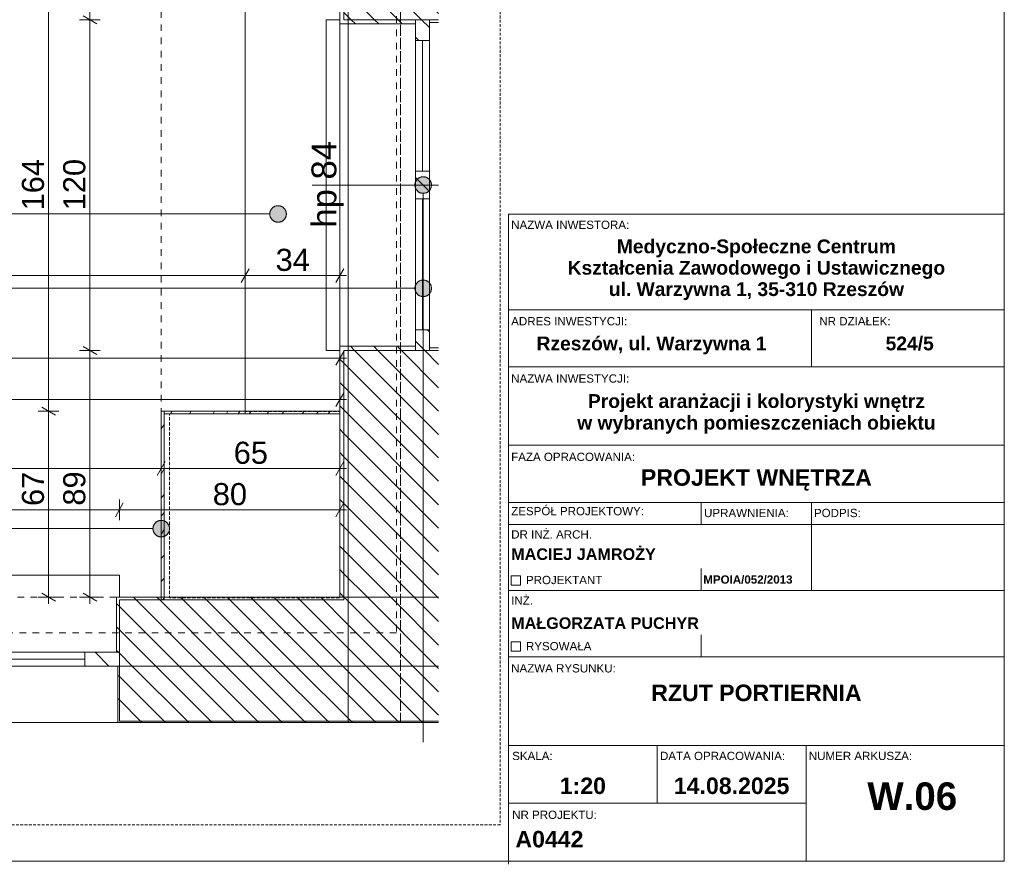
# Model space of a CAD drawing. Extents: x 180 to 4140, y 54 to 2910.
# Tile 2 of 12: x 2354 to 4140, y 54 to 1586. Entities that reach past the tile are written whole.
import ezdxf
from ezdxf.xclip import XClip

# ---------------------------------------------------------------- set-up
doc = ezdxf.new("R2010")
doc.units = 0
doc.header["$MEASUREMENT"] = 0
doc.header["$XCLIPFRAME"] = 0
for name, pattern in [('Przerywana', [48, 24, -24]), ('Przerywana długa', [78, 50, -28]), ('Przerywana gęsta', [18, 12, -6])]:
    doc.linetypes.add(name, pattern=pattern)
for name, color, linetype in [('220-A Ściany', 7, 'Continuous'), ('320-W Umeblowanie', 7, 'Continuous'), ('399-W Wymiary i opisy', 7, 'Continuous'), ('420-K Ściany', 7, 'Continuous'), ('460-K Stropy', 7, 'Continuous'), ('560-I Ppoż.', 7, 'Continuous'), ('810-G Ogólne', 7, 'Continuous'), ('820-G Rysunki Obrazki', 7, 'Continuous'), ('840-G Znaczniki ogólne', 7, 'Continuous')]:
    doc.layers.add(name, color=color, linetype=linetype)
doc.styles.add('STYL_AUTOMATYCZNY_2', font='arial.ttf')
doc.styles.add('STYL_AUTOMATYCZNY_3', font='arial.ttf')
doc.styles.add('STYL_AUTOMATYCZNY_4', font='arial.ttf')
pattern_1 = [(135, (1129.13, 2521.408), (21.2132, 21.2132), [])]

# ---------------------------------------------------------------- blocks, each defined once
blk = doc.blocks.new('*X8')
at = {"layer": '320-W Umeblowanie', "color": 94, "linetype": 'Continuous', "lineweight": 0, "ltscale": 0.5}
for p, q in [((2627.1, 871.2), (2630.2, 876.2)), ((2661.5, 871.2), (2664.3, 875.8)), ((2706.9, 876.2), (2704.8, 871.2)), ((2731, 876.2), (2729.5, 872.7)), ((2751.3, 873.4), (2753, 876.2)), ((2769.8, 871.2), (2773.3, 876.2)), ((2802.4, 871.2), (2805.4, 876.2)), ((2829.5, 871.2), (2832.6, 876.2)), ((2866.3, 871.2), (2869.8, 876.2)), ((2892.3, 871.2), (2895.7, 876.2)), ((2913.3, 871.2), (2916.8, 876.2)), ((2729.5, 872.7), (2728.8, 871.2)), ((2749.8, 871.2), (2751.3, 873.4))]:
    blk.add_line(p, q, dxfattribs=at)
blk = doc.blocks.new('*X10')
at = {"layer": '320-W Umeblowanie', "color": 94, "linetype": 'Continuous', "lineweight": 0, "ltscale": 0.5}
for p, q in [((2610.4, 844.1), (2615.4, 852.2)), ((2611.1, 763.3), (2615.4, 771.8)), ((2610.4, 762.1), (2611.1, 763.3)), ((2610.4, 719), (2611.9, 720.8)), ((2611.9, 720.8), (2615.4, 724.8)), ((2610.4, 685.7), (2615.4, 692.7)), ((2610.4, 653.1), (2615.4, 661.4)), ((2610.3, 609.1), (2615.4, 614.9)), ((2610.6, 567.9), (2615.4, 573.5)), ((2612.7, 533.9), (2615.4, 537.3))]:
    blk.add_line(p, q, dxfattribs=at)
blk = doc.blocks.new('Rysunek_1_1', base_point=(1129.1, 2521.4))
at = {"layer": '220-A Ściany', "linetype": 'Continuous', "lineweight": 13}
h = blk.add_hatch(dxfattribs=at)
h.set_pattern_fill('Ściany_istniejące_0001', color=8, style=0, pattern_type=2)
h.set_pattern_definition(pattern_1)
h.paths.add_polyline_path([(2941.9, 1586.4), (3071.9, 1586.4), (3096.9, 1586.4), (3113.7, 1586.4), (3113.7, 2333.9), (2941.9, 2333.9)])
h = blk.add_hatch(dxfattribs=at)
h.set_pattern_fill('Ściany_istniejące_0001', color=8, style=0, pattern_type=2)
h.set_pattern_definition(pattern_1)
h.paths.add_polyline_path([(2934.4, 1578.9), (3071.9, 1578.9), (3071.9, 1586.4), (2941.9, 1586.4), (2934.4, 1586.4)])
h = blk.add_hatch(dxfattribs=at)
h.set_pattern_fill('Ściany_istniejące_0001', color=8, style=0, pattern_type=2)
h.set_pattern_definition(pattern_1)
h.paths.add_polyline_path([(3071.9, 1586.4), (3071.9, 1548.9), (3096.9, 1548.9), (3096.9, 1586.4)])
h = blk.add_hatch(dxfattribs=at)
h.set_pattern_fill('Ściany_istniejące_0001', color=8, style=0, pattern_type=2)
h.set_pattern_definition(pattern_1)
h.paths.add_polyline_path([(3096.9, 1581.4), (3113.7, 1581.4), (3113.7, 1586.4), (3096.9, 1586.4)])
h = blk.add_hatch(dxfattribs=at)
h.set_pattern_fill('Ściany_istniejące_0001', color=8, style=0, pattern_type=2)
h.set_pattern_definition(pattern_1)
h.paths.add_polyline_path([(3096.9, 1286.4), (3096.9, 1311.4), (3071.9, 1311.4), (3071.9, 1286.4)])
h = blk.add_hatch(dxfattribs=at)
h.set_pattern_fill('Ściany_istniejące_0001', color=8, style=0, pattern_type=2)
h.set_pattern_definition(pattern_1)
h.paths.add_polyline_path([(3071.9, 1286.4), (3071.9, 1261.4), (3096.9, 1261.4), (3096.9, 1286.4)])
h = blk.add_hatch(dxfattribs=at)
h.set_pattern_fill('Ściany_istniejące_0001', color=8, style=0, pattern_type=2)
h.set_pattern_definition(pattern_1)
h.paths.add_polyline_path([(3096.9, 986.4), (3096.9, 1023.9), (3071.9, 1023.9), (3071.9, 986.4)])
h = blk.add_hatch(dxfattribs=at)
h.set_pattern_fill('Ściany_istniejące_0001', color=8, style=0, pattern_type=2)
h.set_pattern_definition(pattern_1)
h.paths.add_polyline_path([(2934.4, 986.4), (2941.9, 986.4), (3071.9, 986.4), (3071.9, 993.9), (2934.4, 993.9)])
h = blk.add_hatch(dxfattribs=at)
h.set_pattern_fill('Ściany_istniejące_0001', color=8, style=0, pattern_type=2)
h.set_pattern_definition(pattern_1)
h.paths.add_polyline_path([(2934.4, 538.9), (2941.9, 538.9), (2941.9, 986.4), (2934.4, 986.4)])
h = blk.add_hatch(dxfattribs=at)
h.set_pattern_fill('Ściany_istniejące_0001', color=8, style=0, pattern_type=2)
h.set_pattern_definition(pattern_1)
h.paths.add_polyline_path([(3071.9, 986.4), (2941.9, 986.4), (2941.9, 538.9), (3113.7, 538.9), (3113.7, 986.4), (3096.9, 986.4)])
h = blk.add_hatch(dxfattribs=at)
h.set_pattern_fill('Ściany_istniejące_0001', color=8, style=0, pattern_type=2)
h.set_pattern_definition(pattern_1)
h.paths.add_polyline_path([(3113.7, 991.4), (3096.9, 991.4), (3096.9, 986.4), (3113.7, 986.4)])
h = blk.add_hatch(dxfattribs=at)
h.set_pattern_fill('Ściany_istniejące_0001', color=8, style=0, pattern_type=2)
h.set_pattern_definition(pattern_1)
h.paths.add_polyline_path([(2941.9, 533.9), (3113.7, 533.9), (3113.7, 538.9), (2941.9, 538.9)])
at = {"layer": '420-K Ściany', "linetype": 'Continuous', "lineweight": 13}
h = blk.add_hatch(dxfattribs=at)
h.set_pattern_fill('Ściany_istniejące_0001', color=8, style=0, pattern_type=2)
h.set_pattern_definition(pattern_1)
h.paths.add_polyline_path([(2534.4, 538.9), (2529.4, 538.9), (2529.4, 438.9), (2534.4, 438.9), (2534.4, 533.9)])
h = blk.add_hatch(dxfattribs=at)
h.set_pattern_fill('Ściany_istniejące_0001', color=8, style=0, pattern_type=2)
h.set_pattern_definition(pattern_1)
h.paths.add_polyline_path([(2934.4, 538.9), (2534.4, 538.9), (2534.4, 533.9), (2934.4, 533.9)])
h = blk.add_hatch(dxfattribs=at)
h.set_pattern_fill('Ściany_istniejące_0001', color=8, style=0, pattern_type=2)
h.set_pattern_definition(pattern_1)
h.paths.add_polyline_path([(2941.9, 538.9), (2934.4, 538.9), (2934.4, 533.9), (2941.9, 533.9)])
h = blk.add_hatch(dxfattribs=at)
h.set_pattern_fill('Ściany_istniejące_0001', color=8, style=0, pattern_type=2)
h.set_pattern_definition(pattern_1)
h.paths.add_polyline_path([(2534.4, 438.9), (2534.4, 413.9), (2941.9, 413.9), (2941.9, 533.9), (2534.4, 533.9)])
h = blk.add_hatch(dxfattribs=at)
h.set_pattern_fill('Ściany_istniejące_0001', color=8, style=0, pattern_type=2)
h.set_pattern_definition(pattern_1)
h.paths.add_polyline_path([(2941.9, 413.9), (3113.7, 413.9), (3113.7, 533.9), (2941.9, 533.9)])
h = blk.add_hatch(dxfattribs=at)
h.set_pattern_fill('Ściany_istniejące_0001', color=8, style=0, pattern_type=2)
h.set_pattern_definition(pattern_1)
h.paths.add_polyline_path([(2534.4, 438.9), (2471.9, 438.9), (2471.9, 413.9), (2534.4, 413.9)])
h = blk.add_hatch(dxfattribs=at)
h.set_pattern_fill('Ściany_istniejące_0001', color=8, style=0, pattern_type=2)
h.set_pattern_definition(pattern_1)
h.paths.add_polyline_path([(2531.9, 311.4), (2534.4, 311.4), (2534.4, 313.9), (2534.4, 413.9), (2531.9, 413.9)])
h = blk.add_hatch(dxfattribs=at)
h.set_pattern_fill('Ściany_istniejące_0001', color=8, style=0, pattern_type=2)
h.set_pattern_definition(pattern_1)
h.paths.add_polyline_path([(3113.7, 413.9), (2534.4, 413.9), (2534.4, 313.9), (3113.7, 313.9)])
h = blk.add_hatch(dxfattribs=at)
h.set_pattern_fill('Ściany_istniejące_0001', color=8, style=0, pattern_type=2)
h.set_pattern_definition(pattern_1)
h.paths.add_polyline_path([(3113.7, 313.9), (2534.4, 313.9), (2534.4, 311.4), (3113.7, 311.4)])
at = {"layer": '820-G Rysunki Obrazki', "linetype": 'Continuous', "lineweight": 13}
for points in [[(3070.7, 1286.4), (3071.8, 1280.6), (3075.1, 1275.8), (3079.9, 1272.5), (3085.7, 1271.4), (3091.4, 1272.5), (3096.3, 1275.8), (3099.5, 1280.6), (3100.7, 1286.4), (3099.5, 1292.1), (3096.3, 1297), (3091.4, 1300.2), (3085.7, 1301.4), (3079.9, 1300.2), (3075.1, 1297), (3071.8, 1292.1)], [(2807.4, 1234), (2808.5, 1228.3), (2811.8, 1223.4), (2816.6, 1220.2), (2822.4, 1219), (2828.1, 1220.2), (2833, 1223.4), (2836.2, 1228.3), (2837.4, 1234), (2836.2, 1239.8), (2833, 1244.6), (2828.1, 1247.9), (2822.4, 1249), (2816.6, 1247.9), (2811.8, 1244.6), (2808.5, 1239.8)], [(3070.7, 1099.1), (3071.8, 1093.4), (3075.1, 1088.5), (3079.9, 1085.3), (3085.7, 1084.1), (3091.4, 1085.3), (3096.3, 1088.5), (3099.5, 1093.4), (3100.7, 1099.1), (3099.5, 1104.9), (3096.3, 1109.7), (3091.4, 1113), (3085.7, 1114.1), (3079.9, 1113), (3075.1, 1109.7), (3071.8, 1104.9)], [(2595.4, 663.2), (2596.5, 657.5), (2599.8, 652.6), (2604.6, 649.4), (2610.4, 648.2), (2616.1, 649.4), (2621, 652.6), (2624.2, 657.5), (2625.4, 663.2), (2624.2, 669), (2621, 673.8), (2616.1, 677.1), (2610.4, 678.2), (2604.6, 677.1), (2599.8, 673.8), (2596.5, 669)]]:
    blk.add_hatch(color=154, dxfattribs=at).paths.add_polyline_path(points)
at = {"layer": '220-A Ściany', "color": 7, "linetype": 'Continuous', "lineweight": 13, "ltscale": 0.5}
for p, q in [((2941.9, 2333.9), (2941.9, 1586.4)), ((2934.4, 1586.4), (2909.4, 1586.4)), ((2909.4, 1586.4), (2909.4, 986.4)), ((2934.4, 1586.4), (2934.4, 1578.9)), ((2934.4, 1586.4), (2934.4, 1578.9)), ((3071.9, 1578.9), (2934.4, 1578.9)), ((3071.9, 1578.9), (2934.4, 1578.9)), ((2941.9, 1586.4), (3071.9, 1586.4)), ((3071.9, 1586.4), (3071.9, 1578.9)), ((3096.9, 1586.4), (3071.9, 1586.4)), ((3071.9, 1586.4), (3071.9, 1548.9)), ((3096.9, 1586.4), (3071.9, 1586.4)), ((3096.9, 1586.4), (3071.9, 1586.4)), ((3096.9, 1586.4), (3096.9, 1581.4)), ((3113.7, 1586.4), (3096.9, 1586.4)), ((3096.9, 1548.9), (3096.9, 1586.4)), ((3096.9, 1581.4), (3113.7, 1581.4)), ((3096.9, 1581.4), (3113.7, 1581.4)), ((3071.9, 1548.9), (3096.9, 1548.9)), ((3071.9, 1548.9), (3071.9, 1311.4)), ((3084.4, 1548.9), (3084.4, 1311.4)), ((3096.9, 1311.4), (3096.9, 1548.9)), ((3096.9, 1311.4), (3071.9, 1311.4)), ((3071.9, 1311.4), (3071.9, 1286.4)), ((3096.9, 1286.4), (3096.9, 1311.4)), ((3071.9, 1286.4), (3071.9, 1261.4)), ((3096.9, 1261.4), (3096.9, 1286.4)), ((3071.9, 1261.4), (3096.9, 1261.4)), ((3071.9, 1261.4), (3071.9, 1023.9)), ((3084.4, 1261.4), (3084.4, 1023.9)), ((3096.9, 1023.9), (3096.9, 1261.4)), ((3096.9, 1023.9), (3071.9, 1023.9)), ((3071.9, 1023.9), (3071.9, 986.4)), ((3096.9, 986.4), (3096.9, 1023.9)), ((2909.4, 986.4), (2934.4, 986.4)), ((3071.9, 993.9), (2934.4, 993.9)), ((2934.4, 986.4), (2934.4, 993.9)), ((2934.4, 986.4), (2934.4, 993.9)), ((3071.9, 993.9), (2934.4, 993.9)), ((2941.9, 986.4), (2941.9, 538.9)), ((2941.9, 986.4), (3071.9, 986.4)), ((3071.9, 986.4), (3071.9, 993.9)), ((3096.9, 986.4), (3071.9, 986.4)), ((3096.9, 986.4), (3071.9, 986.4)), ((3096.9, 986.4), (3071.9, 986.4)), ((3096.9, 991.4), (3113.7, 991.4)), ((3096.9, 986.4), (3096.9, 991.4)), ((3096.9, 991.4), (3113.7, 991.4)), ((3113.7, 986.4), (3096.9, 986.4))]:
    blk.add_line(p, q, dxfattribs=at)
at = {"layer": '220-A Ściany', "color": 7, "linetype": 'Przerywana', "lineweight": 13, "ltscale": 0.5}
blk.add_line((2934.4, 1578.9), (2934.4, 993.9), dxfattribs=at)
at = {"layer": '220-A Ściany', "color": 7, "linetype": 'Continuous', "lineweight": 15, "ltscale": 0.5}
blk.add_line((3113.7, 1286.4), (2884.4, 1286.4), dxfattribs=at)
at = {"layer": '220-A Ściany', "color": 7, "linetype": 'Continuous', "lineweight": 13, "ltscale": 0.5, "flags": 128}
for points in [[(2934.4, 2443.9), (2934.4, 1586.4)], [(2934.4, 986.4), (2934.4, 538.9)]]:
    blk.add_lwpolyline(points, dxfattribs=at)
at = {"layer": '320-W Umeblowanie', "color": 94, "linetype": 'Przerywana gęsta', "lineweight": 0, "ltscale": 0.5, "flags": 128}
for points in [[(2934.4, 1696.2), (2762.5, 1696.2), (2762.5, 875.8), (2934.4, 875.8)], [(2934.4, 871.2), (2625.4, 871.2), (2625.4, 537.4), (2934.4, 537.4)], [(2934.4, 871.2), (2625.4, 871.2), (2625.4, 537.4), (2934.4, 537.4)], [(2934.4, 871.2), (2625.4, 871.2), (2625.4, 537.4), (2934.4, 537.4)]]:
    blk.add_lwpolyline(points, close=True, dxfattribs=at)
at = {"layer": '320-W Umeblowanie', "color": 94, "linetype": 'Continuous', "lineweight": 0, "ltscale": 0.5, "flags": 128}
blk.add_lwpolyline([(2934.4, 871.2), (2762.5, 871.2), (2762.5, 1695.9), (2934.4, 1695.9)], close=True, dxfattribs=at)
at = {"layer": '320-W Umeblowanie', "color": 94, "linetype": 'Przerywana gęsta', "lineweight": 0, "ltscale": 0.5, "flags": 128}
blk.add_lwpolyline([(3113.7, 1585.9), (3096.9, 1585.9), (3096.9, 986.4), (3113.7, 986.4)], dxfattribs=at)
at = {"layer": '320-W Umeblowanie', "color": 94, "linetype": 'Continuous', "lineweight": 0, "ltscale": 0.5, "flags": 128}
for points in [[(2610.4, 876.2), (2610.4, 533.9)], [(2615.4, 876.2), (2610.4, 876.2)], [(2934.4, 876.2), (2615.4, 876.2)], [(2615.4, 876.2), (2615.4, 871.2)], [(2615.4, 533.9), (2615.4, 876.2)], [(2934.4, 871.2), (2934.4, 876.2)], [(2615.4, 871.2), (2934.4, 871.2)], [(2610.4, 533.9), (2615.4, 533.9)]]:
    blk.add_lwpolyline(points, dxfattribs=at)
at = {"layer": '399-W Wymiary i opisy', "color": 154, "linetype": 'Continuous', "lineweight": 13, "ltscale": 0.5}
for p, q in [((2481.1, 1586.4), (2481.1, 2421.2)), ((2406.1, 876.2), (2406.1, 1696.2)), ((2468.6, 1593.6), (2493.6, 1579.1)), ((2499.8, 1586.4), (2462.3, 1586.4)), ((2481.1, 986.4), (2481.1, 1586.4)), ((2769.7, 1134.7), (2755.3, 1109.7)), ((2762.5, 1103.5), (2762.5, 1141)), ((2927.2, 1109.7), (2941.6, 1134.7)), ((2934.4, 1103.5), (2934.4, 1141)), ((1220.6, 1122.2), (2762.5, 1122.2)), ((2762.5, 1122.2), (2934.4, 1122.2)), ((2934.4, 1122.2), (2946.6, 1122.2)), ((2499.8, 986.4), (2462.3, 986.4)), ((2468.6, 993.6), (2493.6, 979.1)), ((2481.1, 538.9), (2481.1, 986.4)), ((2927.2, 959.7), (2941.6, 984.7)), ((2934.4, 953.5), (2934.4, 991)), ((1220.6, 972.2), (2934.4, 972.2)), ((2934.4, 972.2), (2946.6, 972.2)), ((2934.4, 878.5), (2934.4, 916)), ((1194.4, 897.2), (2934.4, 897.2)), ((2927.2, 884.7), (2941.6, 909.7)), ((2934.4, 897.2), (2946.6, 897.2)), ((2424.8, 876.2), (2387.3, 876.2)), ((2393.6, 883.4), (2418.6, 868.9)), ((2406.1, 538.9), (2406.1, 876.2)), ((2610.4, 753.5), (2610.4, 791)), ((2934.4, 753.5), (2934.4, 791)), ((1220.6, 772.2), (2610.4, 772.2)), ((2617.6, 784.7), (2603.1, 759.7)), ((2610.4, 772.2), (2934.4, 772.2)), ((2927.2, 759.7), (2941.6, 784.7)), ((2934.4, 772.2), (2946.6, 772.2)), ((2534.4, 678.5), (2534.4, 716)), ((2934.4, 678.5), (2934.4, 716)), ((1220.6, 697.2), (2534.4, 697.2)), ((2541.6, 709.7), (2527.2, 684.7)), ((2534.4, 697.2), (2934.4, 697.2)), ((2927.2, 684.7), (2941.6, 709.7)), ((2934.4, 697.2), (2946.6, 697.2)), ((2424.8, 538.9), (2387.3, 538.9)), ((2393.6, 546.1), (2418.6, 531.7)), ((2406.1, 526.7), (2406.1, 538.9)), ((2499.8, 538.9), (2462.3, 538.9)), ((2468.6, 546.1), (2493.6, 531.7)), ((2481.1, 526.7), (2481.1, 538.9))]:
    blk.add_line(p, q, dxfattribs=at)
at = {"layer": '420-K Ściany', "color": 7, "linetype": 'Continuous', "lineweight": 13, "ltscale": 0.5}
for p, q in [((2534.4, 578.9), (1194.4, 578.9)), ((2534.4, 538.9), (2534.4, 578.9)), ((2529.4, 438.9), (2529.4, 538.9)), ((2534.4, 538.9), (2529.4, 538.9)), ((2534.4, 538.9), (2529.4, 538.9)), ((2529.4, 438.9), (2529.4, 538.9)), ((2941.9, 538.9), (2941.9, 533.9)), ((2941.9, 538.9), (2941.9, 533.9)), ((2941.9, 533.9), (2534.4, 533.9)), ((2534.4, 533.9), (2534.4, 438.9)), ((2471.9, 438.9), (2152, 438.9)), ((2534.4, 438.9), (2471.9, 438.9)), ((2471.9, 438.9), (2471.9, 413.9)), ((2534.4, 438.9), (2529.4, 438.9)), ((2534.4, 413.9), (2534.4, 438.9)), ((2534.4, 413.9), (2534.4, 438.9)), ((2534.4, 413.9), (2534.4, 438.9)), ((2471.9, 426.4), (2152, 426.4)), ((2152, 413.9), (2471.9, 413.9)), ((2471.9, 413.9), (2534.4, 413.9)), ((2531.9, 413.9), (2531.9, 311.4)), ((2534.4, 413.9), (2531.9, 413.9)), ((2531.9, 413.9), (2531.9, 311.4)), ((2534.4, 413.9), (2941.9, 413.9)), ((2534.4, 313.9), (2534.4, 413.9)), ((2941.9, 413.9), (3113.7, 413.9)), ((2531.9, 311.4), (1196.9, 311.4)), ((2534.4, 311.4), (2531.9, 311.4)), ((2534.4, 311.4), (2531.9, 311.4)), ((2534.4, 313.9), (3113.7, 313.9))]:
    blk.add_line(p, q, dxfattribs=at)
at = {"layer": '420-K Ściany', "color": 7, "linetype": 'Przerywana', "lineweight": 13, "ltscale": 0.5}
blk.add_line((2529.4, 538.9), (1199.4, 538.9), dxfattribs=at)
at = {"layer": '420-K Ściany', "color": 7, "linetype": 'Continuous', "lineweight": 13, "ltscale": 0.5, "flags": 128}
for points in [[(2934.4, 538.9), (2534.4, 538.9)], [(2534.4, 311.4), (3113.7, 311.4)]]:
    blk.add_lwpolyline(points, dxfattribs=at)
at = {"layer": '460-K Stropy', "color": 7, "linetype": 'Przerywana', "lineweight": 13, "ltscale": 0.5, "flags": 128}
for points in [[(1291.9, 125.7), (1291.9, 311.4), (3044.4, 311.4), (3044.4, 2849.6)], [(3225.5, 2443.9), (3044.4, 2443.9), (3044.4, 311.4), (3113.7, 311.4)]]:
    blk.add_lwpolyline(points, dxfattribs=at)
at = {"layer": '460-K Stropy', "color": 94, "linetype": 'Przerywana', "lineweight": 0, "ltscale": 0.5, "flags": 128}
blk.add_lwpolyline([(2610.4, 538.9), (2934.4, 538.9), (2934.4, 2462.4), (2610.4, 2462.4)], close=True, dxfattribs=at)
at = {"layer": '460-K Stropy', "color": 7, "linetype": 'Continuous', "lineweight": 13, "ltscale": 0.5, "flags": 128}
for points in [[(1291.9, 125.7), (1291.9, 311.4), (2934.4, 311.4), (2949.4, 311.4), (2949.4, 2443.9), (3225.5, 2443.9)], [(3225.5, 2443.9), (2934.4, 2443.9), (2934.4, 538.9), (3113.7, 538.9)], [(3113.7, 311.4), (1291.9, 311.4), (1291.9, 125.7)]]:
    blk.add_lwpolyline(points, dxfattribs=at)
at = {"layer": '560-I Ppoż.', "color": 8, "linetype": 'Przerywana', "lineweight": 13, "ltscale": 0.5}
for p, q in [((3037.1, 2408.6), (3037.1, 473.9)), ((3037.1, 473.9), (1094.4, 473.9))]:
    blk.add_line(p, q, dxfattribs=at)
at = {"layer": '820-G Rysunki Obrazki', "color": 154, "linetype": 'Continuous', "lineweight": 13, "ltscale": 0.5}
for p, q in [((3085.7, 1271.4), (3085.7, 275.8)), ((2807.4, 1234), (826.2, 1234)), ((3070.7, 1099.1), (826.2, 1099.1)), ((2595.4, 663.2), (826.2, 663.2))]:
    blk.add_line(p, q, dxfattribs=at)
for centre in [(3085.7, 1286.4), (2822.4, 1234), (3085.7, 1099.1), (2610.4, 663.2)]:
    blk.add_circle(centre, 15, dxfattribs=at)
at = {"color": 7, "linetype": 'Continuous', "lineweight": 13, "ltscale": 0.5}
for name in ['*X8', '*X10']:
    blk.add_blockref(name, (0, 0), dxfattribs=at)
at = {"layer": '220-A Ściany', "color": 7, "linetype": 'Continuous', "lineweight": 13, "insert": (2941.6, 1209.1), "char_height": 45, "attachment_point": 7, "rotation": 90, "style": 'STYL_AUTOMATYCZNY_3'}
blk.add_mtext('\\A1;{\\pql;\\pt0;\\fArial|b0|i0|c238|p0;\\W1.000000;hp 84\\fArial|b0|i0|c238|p0;\\W1.000000;\\A1{\\H.66x;\\S^  ;}\\fArial|b0|i0|c238|p0;\\W1.000000;\\fArial|b0|i0|c238|p0;\\W1.000000;}', dxfattribs=at)
at = {"layer": '399-W Wymiary i opisy', "color": 154, "linetype": 'Continuous', "lineweight": 13, "char_height": 40, "attachment_point": 7, "rotation": 90, "style": 'STYL_AUTOMATYCZNY_2'}
for s, insert, width in [('\\A1;{\\pql;\\fArial|b0|i0|c238|p0;\\W1.000000;164}', (2398.1, 1240.4), 91.527), ('\\A1;{\\pql;\\fArial|b0|i0|c238|p0;\\W1.000000;120}', (2473.1, 1240.6), 91.527), ('\\A1;{\\pql;\\fArial|b0|i0|c238|p0;\\W1.000000;67}', (2398.1, 704.3), 61.018), ('\\A1;{\\pql;\\fArial|b0|i0|c238|p0;\\W1.000000;89}', (2473.1, 704.9), 61.018)]:
    blk.add_mtext(s, dxfattribs=dict(at, insert=insert, width=width))
at = {"layer": '399-W Wymiary i opisy', "color": 154, "linetype": 'Continuous', "lineweight": 13, "char_height": 40, "width": 61.018, "attachment_point": 7, "style": 'STYL_AUTOMATYCZNY_2'}
for s, insert in [('\\A1;{\\pql;\\fArial|b0|i0|c238|p0;\\W1.000000;34}', (2817.9, 1130.2)), ('\\A1;{\\pql;\\fArial|b0|i0|c238|p0;\\W1.000000;65}', (2741.9, 780.2)), ('\\A1;{\\pql;\\fArial|b0|i0|c238|p0;\\W1.000000;80}', (2703.9, 705.2))]:
    blk.add_mtext(s, dxfattribs=dict(at, insert=insert))

msp = doc.modelspace()

# ---------------------------------------------------------------- linework, layer by layer
at = {"layer": '810-G Ogólne', "color": 7, "linetype": 'Continuous', "lineweight": 13, "ltscale": 0.1}
for p, q in [((4140, 60), (4140, 2910)), ((3240.3, 1233.4), (3240.3, 270)), ((3240.3, 1233.4), (4140, 1233.4)), ((3240.3, 1060.3), (4140, 1060.3)), ((3790.3, 956.4), (3790.3, 1060.3)), ((3240.3, 956.4), (4140, 956.4)), ((3240.3, 814.3), (4140, 814.3)), ((3240.3, 710.7), (4140, 710.7)), ((3590.3, 670.7), (3590.3, 710.7)), ((3790.3, 670.7), (3790.3, 710.7)), ((3240.3, 670.7), (4140, 670.7)), ((3790.3, 550.7), (3790.3, 670.7)), ((3590.3, 550.7), (3590.3, 590.7)), ((3240.3, 550.7), (4140, 550.7)), ((3590.3, 430.7), (3590.3, 470.7)), ((3240.3, 430.7), (4140, 430.7)), ((3240.3, 270), (4140, 270)), ((3240.3, 270), (3240.3, 60)), ((3510.3, 270), (3510.3, 165)), ((3780.3, 270), (3780.3, 60)), ((3240.3, 165), (3780.3, 165)), ((3140, 60), (180, 60)), ((3390, 60), (3140, 60)), ((3240.3, 60), (3240.3, 54.3)), ((3390, 60), (4140, 60))]:
    msp.add_line(p, q, dxfattribs=at)
at = {"layer": '810-G Ogólne', "color": 7, "linetype": 'Continuous', "lineweight": 13, "ltscale": 0.1, "flags": 128}
for points in [[(3245.3, 577.7), (3262.2, 577.7), (3262.2, 560.7), (3245.3, 560.7)], [(3245.3, 457.7), (3262.2, 457.7), (3262.2, 440.7), (3245.3, 440.7)]]:
    msp.add_lwpolyline(points, close=True, dxfattribs=at)
at = {"layer": '840-G Znaczniki ogólne', "color": 8, "linetype": 'Przerywana długa', "lineweight": 13, "ltscale": 0.1}
msp.add_lwpolyline([(216.1, 2849.6), (1102.6, 2849.6), (1755.4, 2849.6), (3225.5, 2849.6), (3225.5, 125.7), (216.1, 125.7)], close=True, dxfattribs=at)

# ---------------------------------------------------------------- block references
at = {"layer": '820-G Rysunki Obrazki', "color": 7, "linetype": 'Continuous', "lineweight": 13, "ltscale": 0.1}
ref = msp.add_blockref('Rysunek_1_1', (1129.1, 2521.4), dxfattribs=at)
XClip(ref).set_block_clipping_path([(216.0832654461, 125.6679593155), (3065.1539010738, 125.6679593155), (3065.1539010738, 275.8400681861), (3113.6815084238, 275.8400681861), (3113.6815084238, 2408.3642623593), (3225.4579691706, 2408.3642623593), (3225.4579691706, 2849.5810302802), (216.0832654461, 2849.5810302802)])

# ---------------------------------------------------------------- texts
at = {"layer": '810-G Ogólne', "color": 7, "linetype": 'Continuous', "lineweight": 13}
for s, insert, char_height, attachment_point, style in [('\\A1;{\\pql;\\fArial|b0|i0|c238|p0;\\W1.000000;NAZWA\\fArial|b0|i0|c238|p0;\\W1.000000; INWESTORA\\fArial|b0|i0|c238|p0;\\W1.000000;:}', (3245.3, 1221.8), 15, 1, 'STYL_AUTOMATYCZNY_3'), ('\\A1;{\\pql;\\fArial|b0|i0|c238|p0;\\W1.000000;ADRES INWESTYCJI:}', (3245.3, 1046.9), 15, 1, 'STYL_AUTOMATYCZNY_3'), ('\\A1;{\\pql;\\fArial|b0|i0|c238|p0;\\W1.000000;NR DZIAŁEK:}', (3804.4, 1046.9), 15, 1, 'STYL_AUTOMATYCZNY_3'), ('\\A1;{\\pqc;\\fArial|b1|i0|c238|p0;\\W1.000000;Rzeszów, ul. Warzywna 1}', (3499.9, 1011.6), 25, 2, 'STYL_AUTOMATYCZNY_4'), ('\\A1;{\\pqc;\\fArial|b1|i0|c238|p0;\\W1.000000;524/5}', (3968.3, 1011.6), 25, 2, 'STYL_AUTOMATYCZNY_4'), ('\\A1;{\\pql;\\fArial|b0|i0|c238|p0;\\W1.000000;NAZWA INWESTYCJI:}', (3245.3, 943), 15, 1, 'STYL_AUTOMATYCZNY_3'), ('\\A1;{\\pql;\\fArial|b0|i0|c238|p0;\\W1.000000;FAZA OPRACOWANIA\\fArial|b0|i0|c238|p0;\\W1.000000;:}', (3245.3, 800.9), 15, 1, 'STYL_AUTOMATYCZNY_3'), ('\\A1;{\\pqc;\\fArial|b1|i0|c238|p0;\\W1.000000;PROJEKT WNĘTRZ\\fArial|b1|i0|c238|p0;\\W1.000000;A}', (3690.2, 771), 30, 2, 'STYL_AUTOMATYCZNY_4'), ('\\A1;{\\pql;\\fArial|b0|i0|c238|p0;\\W1.000000;ZESPÓŁ PROJEKTOWY:}', (3245.3, 702.5), 15, 1, 'STYL_AUTOMATYCZNY_3'), ('\\A1;{\\pql;\\fArial|b0|i0|c238|p0;\\W1.000000;UPRAWNIENIA:}', (3595.3, 699.1), 15, 1, 'STYL_AUTOMATYCZNY_3'), ('\\A1;{\\pqc;\\fArial|b0|i0|c238|p0;\\W1.000000;PODPIS:}', (3837.1, 699.1), 15, 2, 'STYL_AUTOMATYCZNY_3'), ('\\A1;{\\pql;\\fArial|b0|i0|c238|p0;\\W1.000000;DR\\fArial|b0|i0|c238|p0;\\W1.000000; INŻ. ARCH.}', (3245.3, 660.2), 15, 1, 'STYL_AUTOMATYCZNY_3'), ('\\A1;{\\pql;\\fArial|b1|i0|c238|p0;\\W1.000000;MACIEJ JAMROŻY}', (3245.3, 627.4), 21, 1, 'STYL_AUTOMATYCZNY_4'), ('\\A1;{\\pql;\\fArial|b0|i0|c238|p0;\\W1.000000;PROJEKTANT}', (3272.1, 577.5), 15, 1, 'STYL_AUTOMATYCZNY_3'), ('\\A1;{\\pqc;\\fArial|b1|i0|c238|p0;\\W1.000000;MPOIA/052/2013}', (3674.8, 578.4), 15, 2, 'STYL_AUTOMATYCZNY_4'), ('\\A1;{\\pql;\\fArial|b0|i0|c238|p0;\\W1.000000;INŻ.}', (3245.3, 540.2), 15, 1, 'STYL_AUTOMATYCZNY_3'), ('\\A1;{\\pql;\\fArial|b1|i0|c238|p0;\\W1.000000;MAŁGORZATA PUCHYR}', (3245.3, 502.3), 21, 1, 'STYL_AUTOMATYCZNY_4'), ('\\A1;{\\pql;\\fArial|b0|i0|c238|p0;\\W1.000000;RYSOWAŁ\\fArial|b0|i0|c238|p0;\\W1.000000;A}', (3272.1, 457.5), 15, 1, 'STYL_AUTOMATYCZNY_3'), ('\\A1;{\\pql;\\fArial|b0|i0|c238|p0;\\W1.000000;NAZWA\\fArial|b0|i0|c238|p0;\\W1.000000; RYSUNKU:}', (3245.3, 417.3), 15, 1, 'STYL_AUTOMATYCZNY_3'), ('\\A1;{\\pqc;\\fArial|b1|i0|c238|p0;\\W1.000000;RZUT PORTIERNIA}', (3690.2, 380.3), 30, 2, 'STYL_AUTOMATYCZNY_4'), ('\\A1;{\\pql;\\fArial|b0|i0|c238|p0;\\W1.000000;SKALA:}', (3247.1, 258.4), 15, 1, 'STYL_AUTOMATYCZNY_3'), ('\\A1;{\\pql;\\fArial|b0|i0|c238|p0;\\W1.000000;DATA\\fArial|b0|i0|c238|p0;\\W1.000000; OPRACOWANIA\\fArial|b0|i0|c238|p0;\\W1.000000;:}', (3515.3, 258.4), 15, 1, 'STYL_AUTOMATYCZNY_3'), ('\\A1;{\\pql;\\fArial|b0|i0|c238|p0;\\W1.000000;NUMER ARKUSZA:}', (3785.3, 258.4), 15, 1, 'STYL_AUTOMATYCZNY_3'), ('\\A1;{\\pqc;\\fArial|b1|i0|c238|p0;\\W1.000000;1:20}', (3375.3, 211.7), 30, 2, 'STYL_AUTOMATYCZNY_4'), ('\\A1;{\\pqc;\\fArial|b1|i0|c238|p0;\\W1.000000;14.08.2025}', (3645.3, 211.7), 30, 2, 'STYL_AUTOMATYCZNY_4'), ('\\A1;{\\pqc;\\fArial|b1|i0|c238|p0;\\W1.000000;W.06}', (3973, 202.9), 50, 2, 'STYL_AUTOMATYCZNY_4'), ('\\A1;{\\pql;\\fArial|b0|i0|c238|p0;\\W1.000000;NR PROJEKTU\\fArial|b0|i0|c238|p0;\\W1.000000;:}', (3247.1, 151.6), 15, 1, 'STYL_AUTOMATYCZNY_3'), ('\\A1;{\\pqc;\\fArial|b1|i0|c238|p0;\\W1.000000;A0442}', (3314.7, 114.9), 30, 2, 'STYL_AUTOMATYCZNY_4')]:
    msp.add_mtext(s, dxfattribs=dict(at, insert=insert, char_height=char_height, attachment_point=attachment_point, style=style))
at = {"layer": '810-G Ogólne', "color": 7, "linetype": 'Continuous', "lineweight": 13, "char_height": 25, "attachment_point": 2, "style": 'STYL_AUTOMATYCZNY_4'}
for s, insert, line_spacing_factor in [('\\A1;{\\pqc;\\fArial|b1|i0|c238|p0;\\W1.000000;Medyczno-Sp\\fArial|b1|i0|c238|p0;\\W1.000000;o\\fArial|b1|i0|c238|p0;\\W1.000000;łeczne Centrum \\P\\pqc;\\fArial|b1|i0|c238|p0;\\W1.000000;Kształcenia Zawodowego i Ustawicznego\\P\\pqc;\\fArial|b1|i0|c238|p0;\\W1.000000;ul. Warzywna 1, 35-310 Rzeszów}', (3690.2, 1187.7), 0.930743), ('\\A1;{\\pqc;\\fArial|b1|i0|c238|p0;\\W1.000000;Projekt aranżacji i kolorystyki wnętrz\\P\\pqc;\\fArial|b1|i0|c238|p0;\\W1.000000;w wybranych pomieszczeniach obiektu}', (3690.2, 907.1), 0.939821)]:
    msp.add_mtext(s, dxfattribs=dict(at, insert=insert, line_spacing_factor=line_spacing_factor))

doc.saveas('drawing.dxf')
